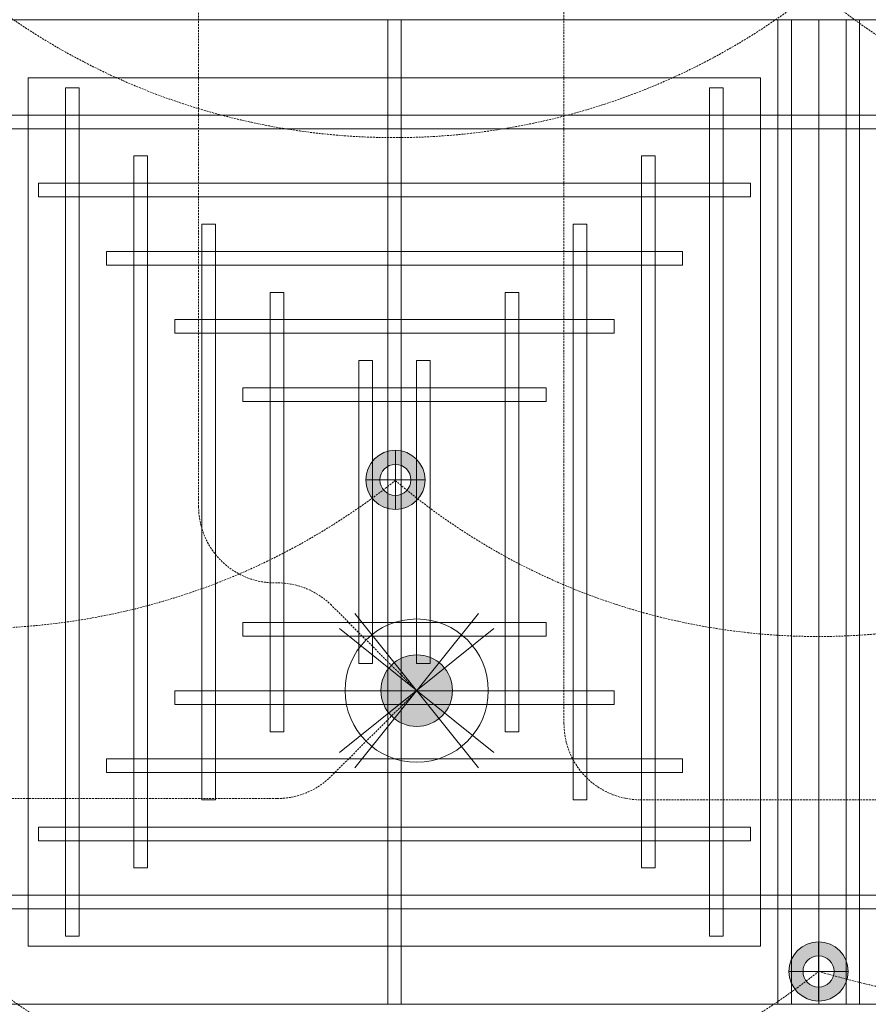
# Model space of a CAD drawing. Header units: millimetres. Extents: x -750 to 72845, y -24282 to 18874.
# Tile 5 of 154: x 2260 to 3373, y 5926 to 7217. Entities that reach past the tile are written whole.
import ezdxf
from ezdxf.enums import TextEntityAlignment as Align

# ---------------------------------------------------------------- set-up
doc = ezdxf.new("R2010")
doc.units = ezdxf.units.MM
doc.header["$MEASUREMENT"] = 0
doc.linetypes.add('DASHED', pattern=[19.05, 12.7, -6.35])
doc.linetypes.add('HIDDENX2', pattern=[0.75, 0.5, -0.25])
doc.layers.get('0').update_dxf_attribs({"lineweight": 5})
for name, color, linetype, lineweight in [('E Celing Lighting', 5, 'DASHED', 5), ('IRISH HOUSE_FF46_HYD AIRPORT_HVAC DUCTING LAYOUT 3$0$Ceiling', 14, 'Continuous', 9), ('Lighting (Ceiling)', 160, 'Continuous', 15), ('M-MEP-ELLG-CABLE', 146, 'HIDDENX2', 20), ('M-MEP-ELPR-EQUIP', 6, 'Continuous', 20)]:
    doc.layers.add(name, color=color, linetype=linetype, lineweight=lineweight)
doc.layers.add('IRISH HOUSE_FF46_HYD AIRPORT_HVAC DUCTING LAYOUT 3$0$RCP LAYOUT', color=8, linetype='Continuous')
doc.styles.get("Standard").update_dxf_attribs({"font": 'romans.shx'})

# ---------------------------------------------------------------- blocks, each defined once
blk = doc.blocks.new('cl')
at = {"layer": 'Lighting (Ceiling)'}
h = blk.add_hatch(color=0, dxfattribs=at)
h.dxf.hatch_style = 1
h.paths.add_polyline_path([(1.533, 0.03, 1), (-1.533, 0.03, 1)])
h.paths.add_polyline_path([(-0.806, 0.03, -1), (0.806, 0.03, -1)], flags=16)
at = {"layer": 'Lighting (Ceiling)', "color": 0}
for p, q in [((0, 1.562), (0, -1.503)), ((-1.533, 0.03), (1.533, 0.03))]:
    blk.add_line(p, q, dxfattribs=at)
for radius in [1.533, 0.806]:
    blk.add_circle((0, 0.03), radius, dxfattribs=at)
at = {"color": 0}
blk.add_attdef('NAME', text='', height=5, dxfattribs=at).set_placement((0.838, 2.713), align=Align.MIDDLE_CENTER)
blk = doc.blocks.new('ljbsdinfpn')
at = {"layer": 'Lighting (Ceiling)'}
h = blk.add_hatch(color=6, dxfattribs=at)
h.dxf.hatch_style = 1
edge = h.paths.add_edge_path()
edge.add_arc((-23157.713, -1088.484), 1.848, 0, 360)
h = blk.add_hatch(color=6, dxfattribs=at)
h.dxf.hatch_style = 1
edge = h.paths.add_edge_path()
edge.add_arc((-23157.713, -1088.484), 1.848, 0, 360)
at = {"layer": 'Lighting (Ceiling)', "color": 6, "elevation": 0.002}
for points in [[(-23160.911, -1084.504), (-23154.515, -1092.464)], [(-23154.515, -1084.504), (-23160.911, -1092.464)], [(-23153.733, -1085.286), (-23161.693, -1091.682)], [(-23153.733, -1091.682), (-23161.693, -1085.286)]]:
    blk.add_lwpolyline(points, dxfattribs=at)
at = {"layer": 'Lighting (Ceiling)', "color": 6}
for radius in [3.697, 3.697, 1.848, 1.848]:
    blk.add_circle((-23157.713, -1088.484, 0.002), radius, dxfattribs=at)
blk = doc.blocks.new('skievubjn')
at = {"layer": 'E Celing Lighting', "color": 5}
blk.add_blockref('ljbsdinfpn', (1744216.734, -77888.991, -0.002), dxfattribs=at)
blk = doc.blocks.new('IRISH HOUSE_FF46_HYD AIRPORT_HVAC DUCTING LAYOUT 3$0$IRISH HOUSE-RCP LAYOUT')
at = {"color": 8, "lineweight": 0, "ltscale": 0.25}
for p, q in [((2960.8, -1954.5), (1848.5, -1954.5)), ((2960.8, -3245.4), (2960.8, -1954.5)), ((2960.8, -3245.4), (2960.8, -1954.5)), ((2960.8, -1954.5), (4073.1, -1954.5)), ((2884.6, -2030.7), (1924.7, -2030.7)), ((1924.7, -2030.7), (1924.7, -3169.2)), ((2884.6, -3169.2), (2884.6, -2030.7)), ((1924.7, -3169.2), (2884.6, -3169.2)), ((1848.5, -3245.4), (2960.8, -3245.4)), ((4073.1, -3245.4), (2960.8, -3245.4))]:
    blk.add_line(p, q, dxfattribs=at)
at = {"layer": 'IRISH HOUSE_FF46_HYD AIRPORT_HVAC DUCTING LAYOUT 3$0$Ceiling', "color": 8, "lineweight": 0, "ltscale": 0.25}
for p, q in [((2413.6, -1954.5), (2395.8, -1954.5)), ((2395.8, -1954.5), (2395.8, -3245.4)), ((2413.6, -3245.4), (2413.6, -1954.5)), ((2907.2, -3245.4), (2907.2, -1954.5)), ((2907.2, -1954.5), (2925.1, -1954.5)), ((2925.1, -1954.5), (2925.1, -3245.4)), ((3014.4, -1954.5), (2996.6, -1954.5)), ((2996.6, -1954.5), (2996.6, -3245.4)), ((3014.4, -3245.4), (3014.4, -1954.5)), ((1991.5, -2043.9), (1973.7, -2043.9)), ((1973.7, -2043.9), (1973.7, -3156.1)), ((1991.5, -3156.1), (1991.5, -2043.9)), ((2835.7, -2043.9), (2817.8, -2043.9)), ((2817.8, -2043.9), (2817.8, -3156.1)), ((2835.7, -3156.1), (2835.7, -2043.9)), ((1848.5, -2079.6), (2960.8, -2079.6)), ((2960.8, -2079.6), (2960.8, -2097.5)), ((4073.1, -2079.6), (2960.8, -2079.6)), ((2960.8, -2079.6), (2960.8, -2097.5)), ((2960.8, -2097.5), (1848.5, -2097.5)), ((2960.8, -2097.5), (4073.1, -2097.5)), ((2080.9, -2133.2), (2063, -2133.2)), ((2063, -2133.2), (2063, -3066.7)), ((2080.9, -3066.7), (2080.9, -2133.2)), ((2746.4, -2133.2), (2728.5, -2133.2)), ((2728.5, -2133.2), (2728.5, -3066.7)), ((2746.4, -3066.7), (2746.4, -2133.2)), ((1938, -2186.9), (1938, -2169)), ((1938, -2169), (2871.5, -2169)), ((2871.5, -2169), (2871.5, -2186.9)), ((2871.5, -2186.9), (1938, -2186.9)), ((2170.3, -2222.6), (2152.4, -2222.6)), ((2152.4, -2222.6), (2152.4, -2977.3)), ((2170.3, -2977.3), (2170.3, -2222.6)), ((2657, -2222.6), (2639.1, -2222.6)), ((2639.1, -2222.6), (2639.1, -2977.3)), ((2657, -2977.3), (2657, -2222.6)), ((2027.4, -2276.2), (2027.4, -2258.3)), ((2027.4, -2258.3), (2782.1, -2258.3)), ((2782.1, -2258.3), (2782.1, -2276.2)), ((2782.1, -2276.2), (2027.4, -2276.2)), ((2241.8, -2888), (2241.8, -2312)), ((2241.8, -2312), (2259.7, -2312)), ((2259.7, -2312), (2259.7, -2888)), ((2567.6, -2312), (2549.8, -2312)), ((2549.8, -2312), (2549.8, -2888)), ((2567.6, -2888), (2567.6, -2312)), ((2116.7, -2365.6), (2116.7, -2347.7)), ((2116.7, -2347.7), (2692.7, -2347.7)), ((2692.7, -2347.7), (2692.7, -2365.6)), ((2692.7, -2365.6), (2116.7, -2365.6)), ((2358, -2798.6), (2358, -2401.3)), ((2358, -2401.3), (2375.9, -2401.3)), ((2375.9, -2401.3), (2375.9, -2798.6)), ((2451.5, -2401.3), (2433.6, -2401.3)), ((2433.6, -2401.3), (2433.6, -2798.6)), ((2451.5, -2798.6), (2451.5, -2401.3)), ((2206.1, -2454.9), (2206.1, -2437.1)), ((2206.1, -2437.1), (2603.4, -2437.1)), ((2603.4, -2437.1), (2603.4, -2454.9)), ((2603.4, -2454.9), (2206.1, -2454.9)), ((2603.4, -2745), (2206.1, -2745)), ((2206.1, -2745), (2206.1, -2762.9)), ((2603.4, -2762.9), (2603.4, -2745)), ((2206.1, -2762.9), (2603.4, -2762.9)), ((2375.9, -2798.6), (2358, -2798.6)), ((2433.6, -2798.6), (2451.5, -2798.6)), ((2692.7, -2834.4), (2116.7, -2834.4)), ((2116.7, -2834.4), (2116.7, -2852.2)), ((2692.7, -2852.2), (2692.7, -2834.4)), ((2116.7, -2852.2), (2692.7, -2852.2)), ((2259.7, -2888), (2241.8, -2888)), ((2549.8, -2888), (2567.6, -2888)), ((2782.1, -2923.7), (2027.4, -2923.7)), ((2027.4, -2923.7), (2027.4, -2941.6)), ((2782.1, -2941.6), (2782.1, -2923.7)), ((2027.4, -2941.6), (2782.1, -2941.6)), ((2152.4, -2977.3), (2170.3, -2977.3)), ((2639.1, -2977.3), (2657, -2977.3)), ((2871.5, -3013.1), (1938, -3013.1)), ((1938, -3013.1), (1938, -3030.9)), ((2871.5, -3030.9), (2871.5, -3013.1)), ((1938, -3030.9), (2871.5, -3030.9)), ((2063, -3066.7), (2080.9, -3066.7)), ((2728.5, -3066.7), (2746.4, -3066.7)), ((2960.8, -3102.4), (1848.5, -3102.4)), ((2960.8, -3120.3), (2960.8, -3102.4)), ((2960.8, -3102.4), (4073.1, -3102.4)), ((2960.8, -3120.3), (2960.8, -3102.4)), ((1848.5, -3120.3), (2960.8, -3120.3)), ((4073.1, -3120.3), (2960.8, -3120.3)), ((1973.7, -3156.1), (1991.5, -3156.1)), ((2817.8, -3156.1), (2835.7, -3156.1)), ((2395.8, -3245.4), (2413.6, -3245.4)), ((2925.1, -3245.4), (2907.2, -3245.4)), ((2996.6, -3245.4), (3014.4, -3245.4))]:
    blk.add_line(p, q, dxfattribs=at)
blk = doc.blocks.new('IRISH HOUSE_FF46_HYD AIRPORT_HVAC DUCTING LAYOUT 3')
at = {"layer": 'IRISH HOUSE_FF46_HYD AIRPORT_HVAC DUCTING LAYOUT 3$0$RCP LAYOUT', "lineweight": 0}
blk.add_blockref('IRISH HOUSE_FF46_HYD AIRPORT_HVAC DUCTING LAYOUT 3$0$IRISH HOUSE-RCP LAYOUT', (0, 0), dxfattribs=at)

msp = doc.modelspace()

# ---------------------------------------------------------------- linework, layer by layer
at = {"layer": 'M-MEP-ELLG-CABLE', "color": 1, "ltscale": 5}
msp.add_lwpolyline([(7050.9, 3180.2), (3801.1, 3180.2, -0.414214), (3701.1, 3280.2), (3701.1, 3687.5, 0.414214), (3601.1, 3787.5), (2955.9, 3787.5, 0.219412), (2879.9, 3752.4), (2779.9, 3635.4), (2667.8, 3747.5, 0.198912), (2597.1, 3776.8), (1451.4, 3776.8, -0.414214), (1351.4, 3876.8), (1351.4, 6096.1, -0.414214), (1451.4, 6196.1), (2598.1, 6196.1, 0.198492), (2668.7, 6225.3), (2781.1, 6337.3), (2781.1, 6337.3), (2669, 6449.5, 0.198912), (2598.3, 6478.8), (2595, 6478.8, -0.414214), (2495, 6578.8), (2495, 9000.2, -0.414214)], format="xyb", dxfattribs=at)
at = {"layer": 'M-MEP-ELLG-CABLE', "color": 5, "ltscale": 5, "elevation": 1}
msp.add_lwpolyline([(5909.9, 6040.1), (4529, 6040.1, 0.198351), (4458.5, 6010.9), (4416.7, 5969.4), (4375.1, 6011.2, -0.197928), (4346.1, 6081.7), (4346.1, 6094.4, 0.414214), (4246.1, 6194.4), (3073.9, 6194.4, -0.414214), (2973.9, 6294.4), (2973.9, 7871.8, 0.414214)], format="xyb", dxfattribs=at)
at = {"layer": 'M-MEP-ELLG-CABLE', "color": 1, "ltscale": 5, "elevation": 1}
msp.add_lwpolyline([(2198.2, 4682.8, 0.231512), (4416.6, 4683.6, 0.477889), (5525.8, 4683.6, 0.349768), (6635.8, 4683.6, 0.242133), (8855.1, 4682.8, 0.35033), (9963.3, 4682.8, 0.84539), (9408, 5325.7, -0.369447), (8298.8, 5325, -0.350709), (7189.6, 5325.7, -0.231316), (4971.3, 5326.5, -0.366107), (3851.9, 5325.7, -0.353893), (2752.7, 5326.5, -0.350107), (1643.7, 5326.5, -0.743955), (2198.2, 5970.1, 0.350656), (3307.6, 5969.4, 0.337376), (4971, 6612.3, -0.350709), (3861.9, 6613, -0.368803), (2752.8, 6613, -0.350709), (1643.6, 6613.8, -0.393119), (2198.1, 7257.4, 0.351512), (3304.7, 7256.7, 0.367873), (4416.6, 7256.7, 0.57746)], format="xyb", dxfattribs=at)

# ---------------------------------------------------------------- block references
at = {"layer": 'E Celing Lighting', "color": 8, "xscale": 25.4, "yscale": 25.4, "zscale": 25.4}
msp.add_blockref('skievubjn', (-43712118.3, 2012365.4), dxfattribs=at)
at = {"layer": 'E Celing Lighting', "color": 1, "xscale": 25.32885420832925, "yscale": 25.32885420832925, "zscale": 25.32885420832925}
for p in [(2752.9, 6613), (3307.6, 5968.6)]:
    msp.add_blockref('cl', p, dxfattribs=at)
at = {"layer": 'M-MEP-ELPR-EQUIP'}
msp.add_blockref('IRISH HOUSE_FF46_HYD AIRPORT_HVAC DUCTING LAYOUT 3', (347, 9171.7), dxfattribs=at)

doc.saveas('drawing.dxf')
